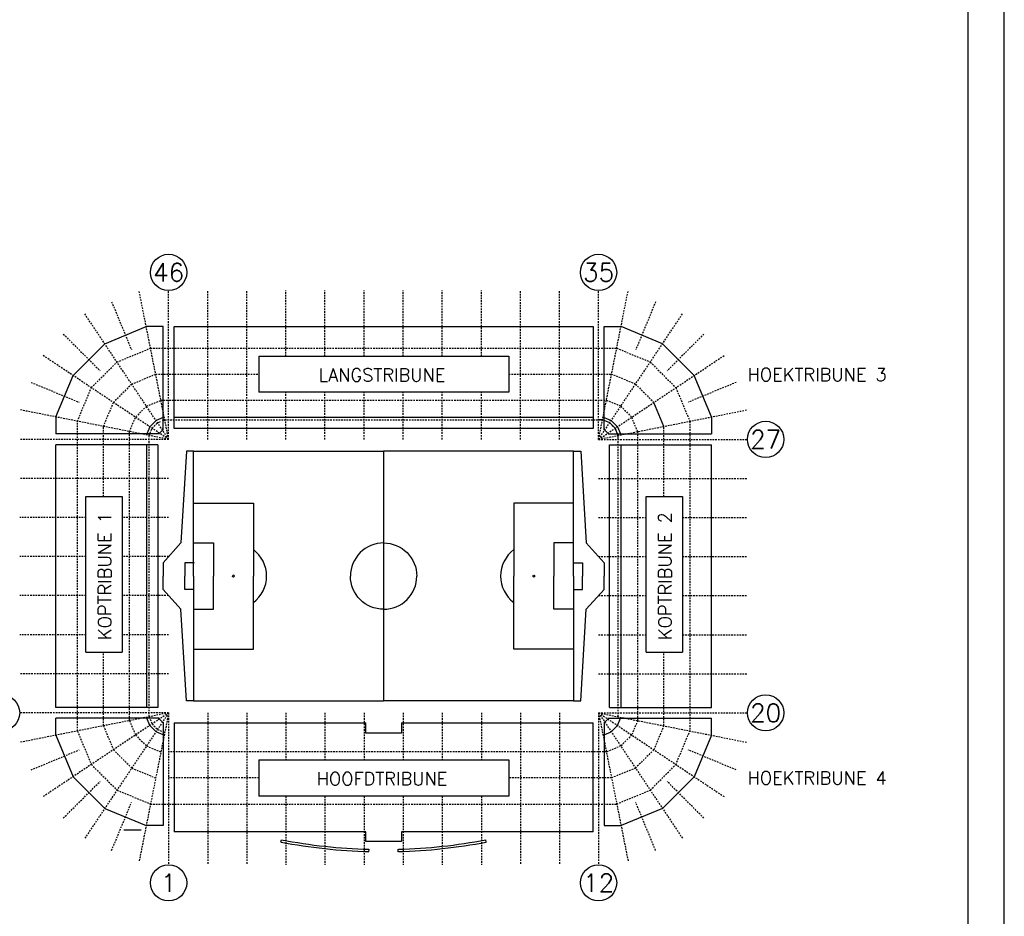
# Model space of a CAD drawing. Extents: x 0 to 594, y 0 to 420.
# Tile 5 of 6: x 458 to 594, y 88 to 212. Entities that reach past the tile are written whole.
import ezdxf
from ezdxf.enums import TextEntityAlignment as Align

# ---------------------------------------------------------------- set-up
doc = ezdxf.new("R2010")
doc.units = 0
doc.header["$LTSCALE"] = 25
doc.header["$MEASUREMENT"] = 0
doc.linetypes.add('DASHED', pattern=[3, 1.8, -1.2])
doc.layers.get('0').update_dxf_attribs({"linetype": 'CONTINUOUS'})
doc.layers.add('19', color=7, linetype='CONTINUOUS')
doc.layers.add('E--L$2A-_KADER', color=7, linetype='CONTINUOUS')
doc.styles.add('VAR', font='ROMANS')

# ---------------------------------------------------------------- blocks, each defined once
blk = doc.blocks.new('A2')
at = {"layer": 'E--L$2A-_KADER', "color": 2}
blk.add_line((594, 0), (594, 420), dxfattribs=at)
at = {"layer": 'E--L$2A-_KADER', "color": 4}
blk.add_line((589, 5), (589, 415), dxfattribs=at)

msp = doc.modelspace()

# ---------------------------------------------------------------- linework, layer by layer
at = {"color": 7, "linetype": 'DASHED', "ltscale": 0.005}
for p, q in [((478.55, 154.05), (474.46, 174.63)), ((478.55, 154.05), (478.55, 174.63)), ((483.95, 154.05), (483.95, 174.63)), ((489.35, 154.05), (489.35, 174.63)), ((494.75, 165.55), (494.75, 174.63)), ((500.15, 165.55), (500.15, 174.63)), ((505.55, 165.55), (505.55, 174.63)), ((510.95, 165.55), (510.95, 174.63)), ((516.35, 165.55), (516.35, 174.63)), ((521.75, 165.55), (521.75, 174.63)), ((527.15, 154.05), (527.15, 174.63)), ((532.55, 154.05), (532.55, 174.63)), ((537.95, 154.05), (537.95, 174.63)), ((537.95, 154.05), (542.04, 174.63)), ((470.67, 173.06), (473.42, 166.43)), ((545.83, 173.06), (543.08, 166.43)), ((478.55, 154.05), (466.89, 171.5)), ((537.95, 154.05), (549.61, 171.5)), ((464, 168.6), (469.08, 163.52)), ((552.5, 168.6), (547.42, 163.52)), ((471.41, 164.73), (476.04, 166.65)), ((476.04, 166.65), (540.46, 166.65)), ((540.46, 166.65), (545.09, 164.73)), ((478.55, 154.05), (461.1, 165.71)), ((467.87, 161.19), (471.41, 164.73)), ((537.95, 154.05), (555.4, 165.71)), ((545.09, 164.73), (548.63, 161.19)), ((459.54, 161.93), (466.17, 159.18)), ((473.45, 161.68), (476.76, 163.05)), ((476.76, 163.05), (491.03, 163.05)), ((525.53, 163.05), (539.74, 163.05)), ((543.05, 161.68), (539.74, 163.05)), ((556.96, 161.93), (550.33, 159.18)), ((465.95, 156.56), (467.87, 161.19)), ((473.45, 161.68), (470.92, 159.15)), ((494.75, 154.05), (494.75, 160.55)), ((500.15, 154.05), (500.15, 160.55)), ((505.55, 154.05), (505.55, 160.55)), ((510.95, 154.05), (510.95, 160.55)), ((516.35, 154.05), (516.35, 160.55)), ((521.75, 154.05), (521.75, 160.55)), ((543.05, 161.68), (545.58, 159.15)), ((548.63, 161.19), (550.55, 156.56)), ((475.49, 158.63), (477.48, 159.45)), ((477.48, 159.45), (539.02, 159.45)), ((541.01, 158.63), (539.02, 159.45)), ((478.55, 154.05), (457.97, 158.14)), ((469.55, 155.84), (470.92, 159.15)), ((475.49, 158.63), (473.97, 157.11)), ((537.95, 154.05), (558.53, 158.14)), ((541.01, 158.63), (542.53, 157.11)), ((465.95, 113.74), (465.95, 156.56)), ((473.15, 155.12), (473.97, 157.11)), ((478.01, 156.75), (538.49, 156.75)), ((543.35, 155.12), (542.53, 157.11)), ((550.55, 156.56), (550.55, 113.74)), ((469.55, 146.15), (469.55, 155.84)), ((473.15, 115.18), (473.15, 155.12)), ((475.85, 154.59), (476.26, 155.58)), ((476.26, 155.58), (477.02, 156.34)), ((540.24, 155.58), (539.48, 156.34)), ((540.65, 154.59), (540.24, 155.58)), ((543.35, 115.18), (543.35, 155.12)), ((546.95, 146.15), (546.95, 155.84)), ((478.55, 154.05), (457.97, 154.05)), ((475.85, 115.71), (475.85, 154.59)), ((537.95, 154.05), (558.53, 154.05)), ((540.65, 115.71), (540.65, 154.59)), ((478.55, 148.65), (457.97, 148.65)), ((537.95, 148.65), (558.53, 148.65)), ((467.13, 143.25), (457.97, 143.25)), ((478.55, 143.25), (472.13, 143.25)), ((537.95, 143.25), (544.53, 143.25)), ((549.53, 143.25), (558.53, 143.25)), ((467.13, 137.85), (457.97, 137.85)), ((478.55, 137.85), (472.13, 137.85)), ((537.95, 137.85), (544.53, 137.85)), ((549.53, 137.85), (558.53, 137.85)), ((467.13, 132.45), (457.97, 132.45)), ((478.55, 132.45), (472.13, 132.45)), ((537.95, 132.45), (544.53, 132.45)), ((549.53, 132.45), (558.53, 132.45)), ((467.13, 127.05), (457.97, 127.05)), ((478.55, 127.05), (472.13, 127.05)), ((537.95, 127.05), (544.53, 127.05)), ((549.53, 127.05), (558.53, 127.05)), ((469.55, 114.46), (469.55, 124.65)), ((546.95, 114.46), (546.95, 124.65)), ((478.55, 121.65), (457.97, 121.65)), ((537.95, 121.65), (558.53, 121.65)), ((478.55, 116.25), (457.97, 116.25)), ((478.55, 116.25), (457.97, 112.16)), ((478.55, 116.25), (461.1, 104.59)), ((478.55, 116.25), (466.89, 98.8)), ((478.55, 116.25), (474.46, 95.67)), ((475.85, 115.71), (476.26, 114.72)), ((478.55, 116.25), (478.55, 95.25)), ((483.95, 116.25), (483.95, 95.25)), ((489.35, 116.25), (489.35, 95.25)), ((494.75, 116.25), (494.75, 109.75)), ((500.15, 116.25), (500.15, 109.75)), ((505.55, 116.25), (505.55, 109.75)), ((510.95, 116.25), (510.95, 109.75)), ((516.35, 116.25), (516.35, 109.75)), ((521.75, 116.25), (521.75, 109.75)), ((527.15, 116.25), (527.15, 95.25)), ((532.55, 116.25), (532.55, 95.25)), ((537.95, 116.25), (537.95, 95.25)), ((537.95, 116.25), (542.04, 95.67)), ((537.95, 116.25), (549.61, 98.8)), ((537.95, 116.25), (555.4, 104.59)), ((537.95, 116.25), (558.53, 112.16)), ((537.95, 116.25), (558.53, 116.25)), ((469.55, 114.46), (470.92, 111.15)), ((473.15, 115.18), (473.97, 113.19)), ((476.26, 114.72), (477.02, 113.96)), ((543.35, 115.18), (542.53, 113.19)), ((546.95, 114.46), (545.58, 111.15)), ((465.95, 113.74), (467.87, 109.11)), ((473.97, 113.19), (475.49, 111.67)), ((477.02, 113.96), (478.01, 113.55)), ((542.53, 113.19), (541.01, 111.67)), ((548.63, 109.11), (550.55, 113.74)), ((475.49, 111.67), (477.48, 110.85)), ((541.01, 111.67), (539.02, 110.85)), ((459.54, 108.37), (466.17, 111.12)), ((470.92, 111.15), (473.45, 108.62)), ((539.02, 110.85), (478.55, 110.85)), ((545.58, 111.15), (543.05, 108.62)), ((556.96, 108.37), (550.33, 111.12)), ((467.87, 109.11), (471.41, 105.57)), ((545.09, 105.57), (548.63, 109.11)), ((473.45, 108.62), (476.76, 107.25)), ((543.05, 108.62), (539.74, 107.25)), ((464, 101.7), (469.08, 106.78)), ((491.03, 107.25), (478.55, 107.25)), ((539.74, 107.25), (525.53, 107.25)), ((552.5, 101.7), (547.42, 106.78)), ((471.41, 105.57), (476.04, 103.65)), ((494.75, 104.75), (494.75, 95.25)), ((500.15, 104.75), (500.15, 95.25)), ((505.55, 104.75), (505.55, 95.25)), ((510.95, 104.75), (510.95, 95.25)), ((516.35, 104.75), (516.35, 95.25)), ((521.75, 104.75), (521.75, 95.25)), ((540.46, 103.65), (545.09, 105.57)), ((470.67, 97.24), (473.42, 103.87)), ((476.04, 103.65), (540.46, 103.65)), ((545.83, 97.24), (543.08, 103.87))]:
    msp.add_line(p, q, dxfattribs=at)
at = {"color": 7}
for p, q in [((469.73, 167.26), (475.45, 169.63)), ((477.8, 169.63), (475.45, 169.63)), ((477.8, 155.36), (477.8, 169.63)), ((479.3, 169.63), (537.2, 169.63)), ((479.3, 155.55), (479.3, 169.63)), ((537.2, 169.63), (537.2, 155.55)), ((538.7, 169.63), (541.05, 169.63)), ((538.7, 155.36), (538.7, 169.63)), ((546.77, 167.26), (541.05, 169.63)), ((465.34, 162.87), (469.73, 167.26)), ((551.16, 162.87), (546.77, 167.26)), ((491.03, 165.55), (525.53, 165.55)), ((491.03, 165.55), (491.03, 160.55)), ((525.53, 165.55), (525.53, 160.55)), ((462.97, 157.15), (465.34, 162.87)), ((553.53, 157.15), (551.16, 162.87)), ((525.53, 160.55), (491.03, 160.55)), ((462.97, 157.15), (462.97, 154.8)), ((476.81, 156.66), (475.94, 155.79)), ((477.8, 157.07), (476.81, 156.66)), ((479.3, 157.13), (537.2, 157.13)), ((538.49, 156.75), (537.95, 156.75)), ((538.7, 157.07), (539.69, 156.66)), ((539.69, 156.66), (540.56, 155.79)), ((553.53, 157.15), (553.53, 154.8)), ((475.94, 155.79), (475.53, 154.8)), ((477.28, 154.9), (477.7, 155.32)), ((477.7, 155.32), (477.8, 155.36)), ((537.2, 155.55), (479.3, 155.55)), ((538.8, 155.32), (538.7, 155.36)), ((539.22, 154.9), (538.8, 155.32)), ((540.56, 155.79), (540.97, 154.8)), ((477.24, 154.8), (462.97, 154.8)), ((477.24, 154.8), (477.28, 154.9)), ((539.26, 154.8), (539.22, 154.9)), ((539.26, 154.8), (553.53, 154.8)), ((540.65, 154.05), (540.65, 154.59)), ((462.97, 117), (462.97, 153.3)), ((477.05, 153.3), (462.97, 153.3)), ((475.47, 153.3), (475.47, 117)), ((477.05, 153.3), (477.05, 117)), ((481, 152.4), (480.25, 139.73)), ((482, 152.4), (481, 152.4)), ((482, 135.15), (482, 152.4)), ((482, 152.4), (508.25, 152.4)), ((534.5, 152.4), (508.25, 152.4)), ((508.25, 152.4), (508.25, 117.9)), ((534.5, 135.15), (534.5, 152.4)), ((534.5, 152.4), (535.5, 152.4)), ((535.5, 152.4), (536.25, 139.73)), ((539.45, 117), (539.45, 153.3)), ((539.45, 153.3), (553.53, 153.3)), ((541.03, 153.3), (541.03, 117)), ((553.53, 117), (553.53, 153.3)), ((467.13, 146.15), (472.13, 146.15)), ((467.13, 124.65), (467.13, 146.15)), ((472.13, 146.15), (472.13, 124.65)), ((544.53, 124.65), (544.53, 146.15)), ((544.53, 146.15), (549.53, 146.15)), ((549.53, 146.15), (549.53, 124.65)), ((482, 145.23), (490.25, 145.23)), ((490.25, 145.23), (490.25, 135.15)), ((526.25, 145.23), (526.25, 135.15)), ((534.5, 145.23), (526.25, 145.23)), ((480.25, 139.73), (477.78, 136.98)), ((482, 136.98), (482, 139.73)), ((482, 139.73), (484.75, 139.73)), ((484.75, 139.73), (484.75, 135.15)), ((531.75, 139.73), (531.75, 135.15)), ((534.5, 139.73), (531.75, 139.73)), ((534.5, 136.98), (534.5, 139.73)), ((536.25, 139.73), (538.72, 136.98)), ((477.78, 136.98), (477.78, 135.15)), ((482, 136.98), (480.78, 136.98)), ((480.78, 136.98), (480.78, 135.15)), ((534.5, 136.98), (535.72, 136.98)), ((535.72, 136.98), (535.72, 135.15)), ((538.72, 136.98), (538.72, 135.15)), ((477.78, 133.32), (477.78, 135.15)), ((480.78, 133.32), (480.78, 135.15)), ((482, 135.15), (482, 117.9)), ((484.75, 130.57), (484.75, 135.15)), ((490.25, 125.07), (490.25, 135.15)), ((526.25, 125.07), (526.25, 135.15)), ((531.75, 130.57), (531.75, 135.15)), ((534.5, 135.15), (534.5, 117.9)), ((535.72, 133.32), (535.72, 135.15)), ((538.72, 133.32), (538.72, 135.15)), ((480.25, 130.57), (477.78, 133.32)), ((482, 133.32), (480.78, 133.32)), ((534.5, 133.32), (534.5, 130.57)), ((534.5, 133.32), (535.72, 133.32)), ((536.25, 130.57), (538.72, 133.32)), ((481, 117.9), (480.25, 130.57)), ((482, 130.57), (484.75, 130.57)), ((534.5, 130.57), (531.75, 130.57)), ((535.5, 117.9), (536.25, 130.57)), ((467.13, 124.65), (472.13, 124.65)), ((482, 125.07), (490.25, 125.07)), ((534.5, 125.07), (526.25, 125.07)), ((544.53, 124.65), (549.53, 124.65)), ((477.05, 117), (462.97, 117)), ((482, 117.9), (481, 117.9)), ((482, 117.9), (508.25, 117.9)), ((534.5, 117.9), (508.25, 117.9)), ((534.5, 117.9), (535.5, 117.9)), ((539.45, 117), (553.53, 117)), ((462.97, 113.15), (462.97, 115.5)), ((477.24, 115.5), (462.97, 115.5)), ((475.94, 114.51), (475.53, 115.5)), ((476.81, 113.64), (475.94, 114.51)), ((477.24, 115.5), (477.28, 115.4)), ((477.28, 115.4), (477.7, 114.98)), ((477.7, 114.98), (477.8, 114.94)), ((477.8, 114.94), (477.8, 100.67)), ((479.3, 114.85), (505.8, 114.85)), ((479.3, 114.85), (479.3, 99.8)), ((505.8, 113.45), (505.8, 114.85)), ((510.7, 114.85), (537.2, 114.85)), ((510.7, 114.85), (510.7, 113.45)), ((537.2, 99.8), (537.2, 114.85)), ((538.8, 114.98), (538.7, 114.94)), ((538.7, 114.94), (538.7, 100.67)), ((539.22, 115.4), (538.8, 114.98)), ((539.26, 115.5), (539.22, 115.4)), ((539.26, 115.5), (553.53, 115.5)), ((539.69, 113.64), (540.56, 114.51)), ((540.56, 114.51), (540.97, 115.5)), ((553.53, 113.15), (553.53, 115.5)), ((462.97, 113.15), (465.34, 107.43)), ((477.8, 113.23), (476.81, 113.64)), ((510.7, 113.45), (505.8, 113.45)), ((538.7, 113.23), (539.69, 113.64)), ((553.53, 113.15), (551.16, 107.43)), ((491.03, 109.75), (525.53, 109.75)), ((491.03, 109.75), (491.03, 104.75)), ((525.53, 109.75), (525.53, 104.75)), ((465.34, 107.43), (469.73, 103.04)), ((551.16, 107.43), (546.77, 103.04)), ((525.53, 104.75), (491.03, 104.75)), ((469.73, 103.04), (475.45, 100.67)), ((546.77, 103.04), (541.05, 100.67)), ((477.8, 100.67), (475.45, 100.67)), ((538.7, 100.67), (541.05, 100.67)), ((505.8, 99.8), (479.3, 99.8)), ((505.8, 98.45), (505.8, 99.8)), ((537.2, 99.8), (510.7, 99.8)), ((510.7, 99.8), (510.7, 98.45)), ((494.07, 98.39), (494.14, 98.71)), ((510.7, 98.45), (505.8, 98.45)), ((522.43, 98.39), (522.36, 98.71)), ((506.22, 97.06), (506.23, 97.39)), ((510.28, 97.06), (510.27, 97.39))]:
    msp.add_line(p, q, dxfattribs=at)
at = {"color": 7, "ltscale": 0.005}
for p, q in [((546.95, 155.84), (545.58, 159.15)), ((539.48, 156.34), (538.49, 156.75)), ((540.24, 155.58), (539.48, 156.34)), ((540.65, 154.59), (540.24, 155.58)), ((474.74, 100.05), (472.35, 100.05))]:
    msp.add_line(p, q, dxfattribs=at)
at = {"color": 7, "linetype": 'DASHED', "ltscale": 0.01}
for p, q in [((477.02, 156.34), (478.01, 156.75)), ((539.48, 156.34), (538.49, 156.75))]:
    msp.add_line(p, q, dxfattribs=at)
at = {"color": 7}
for centre in [(478.55, 177.13), (537.95, 177.13), (561.03, 154.05), (455.47, 116.25), (561.03, 116.25), (478.55, 92.75), (537.95, 92.75)]:
    msp.add_circle(centre, 2.5, dxfattribs=at)
for centre, radius, start, end in [((487.5, 135.15), 4.58, 0, 53.0518), ((529, 135.15), 4.58, 126.9482, 180), ((487.5, 135.15), 4.58, 306.9482, 0), ((529, 135.15), 4.58, 180, 233.0518), ((508.25, 171.67), 74.63, 259.0511, 268.4258), ((508.25, 171.67), 74.31, 259.0534, 268.419), ((508.25, 171.67), 74.31, 271.581, 280.9466), ((508.25, 171.67), 74.63, 271.5742, 280.9489)]:
    msp.add_arc(centre, radius, start, end, dxfattribs=at)
for centre, major_axis, start_param, end_param in [((508.25, 135.15), (3.24, -3.24), 2.356194, 3.926991), ((487.5, 135.15), (-0.0884, 0.0884), -2.356194, 0.785398), ((508.25, 135.15), (-3.24, 3.24), 2.356194, 3.926991), ((529, 135.15), (-0.0884, 0.0884), 0.785398, 3.926991)]:
    msp.add_ellipse(centre, major_axis=major_axis, ratio=1, start_param=start_param, end_param=end_param, dxfattribs=at)
at = {"color": 7, "extrusion": (0, 0, -1)}
for centre, major_axis, start_param, end_param in [((508.25, 135.15), (-3.24, -3.24), 2.356194, 3.926991), ((487.5, 135.15), (0.0884, 0.0884), 0.785398, 3.926991), ((508.25, 135.15), (3.24, 3.24), 2.356194, 3.926991), ((529, 135.15), (0.0884, 0.0884), -2.356194, 0.785398)]:
    msp.add_ellipse(centre, major_axis=major_axis, ratio=1, start_param=start_param, end_param=end_param, dxfattribs=at)
at = {"color": 7}
msp.add_ellipse((482, 136.98), major_axis=(-0.0354, -0.0354), ratio=1, dxfattribs=at)

# ---------------------------------------------------------------- block references
at = {"layer": '19', "color": 2}
msp.add_blockref('A2', (0, 0), dxfattribs=at)

# ---------------------------------------------------------------- texts
at = {"color": 7, "style": 'VAR'}
for s, p in [('46', (478.55, 177.13)), ('1', (478.55, 92.75)), ('12', (537.95, 92.75))]:
    msp.add_text(s, height=2.5, dxfattribs=at).set_placement(p, align=Align.MIDDLE)
for s, p in [('35', (537.95, 177.13)), ('27', (561.03, 154.05)), ('20', (561.03, 116.25))]:
    msp.add_text(s, height=2.5, rotation=360, dxfattribs=at).set_placement(p, align=Align.MIDDLE)
for s, rotation, p in [('LANGSTRIBUNE', 360, (508.03, 162.05)), ('KOPTRIBUNE 1', 90, (470.63, 135.15)), ('KOPTRIBUNE 2', 90, (548.03, 135.15)), ('HOOFDTRIBUNE', 360, (508.03, 106.25))]:
    msp.add_text(s, height=1.8, rotation=rotation, dxfattribs=at).set_placement(p, align=Align.CENTER)
for s, p in [('HOEKTRIBUNE 3', (558.53, 162.1)), ('HOEKTRIBUNE 4', (558.53, 106.35))]:
    msp.add_text(s, height=1.8, rotation=360, dxfattribs=at).set_placement(p)

doc.saveas('drawing.dxf')
